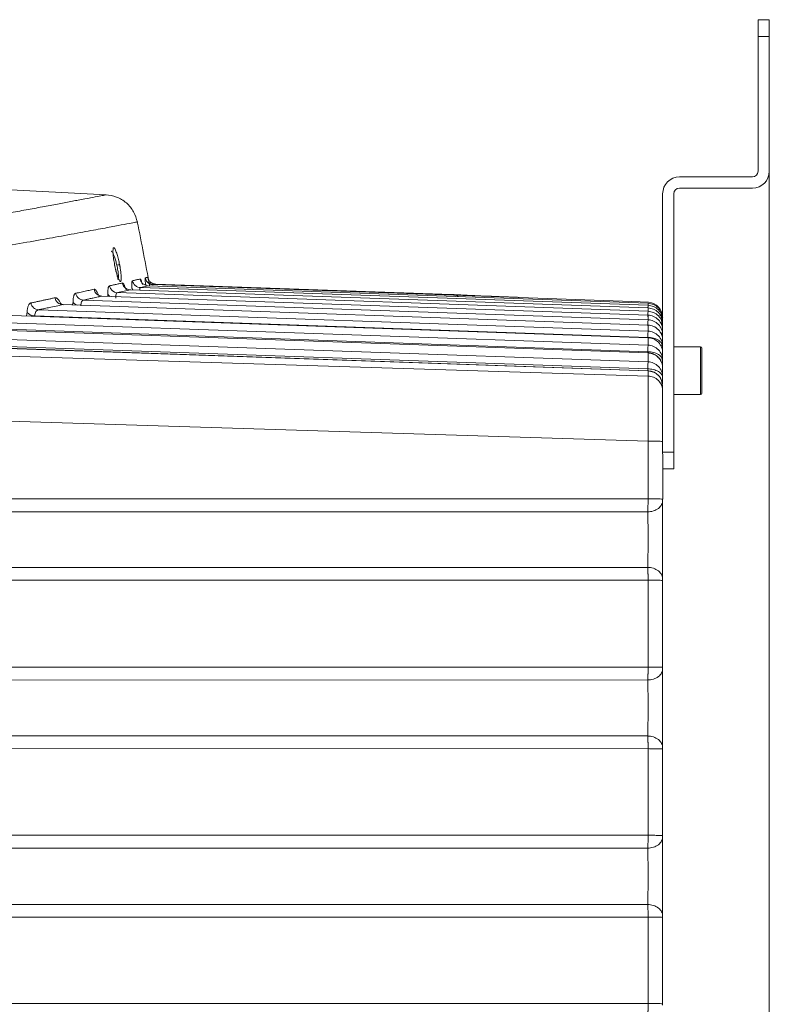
# Model space of a CAD drawing. Header units: millimetres. Extents: x 0 to 594, y 0 to 420.
# Tile 65 of 76: x 304 to 331, y 342 to 377. Entities that reach past the tile are written whole.
import ezdxf

# ---------------------------------------------------------------- set-up
doc = ezdxf.new("R2010")
doc.units = ezdxf.units.MM
doc.styles.add('SLDTEXTSTYLE1', font='TXT', dxfattribs={"width": 0.605})
doc.dimstyles.new('SLDDIMSTYLE1', dxfattribs={"dimtxt": 2.568319, "dimasz": 3.3, "dimexe": 0, "dimexo": 0.0625, "dimgap": 0.64208, "dimtad": 1, "dimdec": 0, "dimlfac": 5, "dimrnd": 1e-09, "dimzin": 12, "dimdsep": 46, "dimtxsty": 'SLDTEXTSTYLE1', "dimsah": 1, "dimcen": 0.09, "dimadec": 0, "dimazin": 3, "dimtfac": 1, "dimtdec": 1, "dimtofl": 0, "dimtmove": 0, "dimatfit": 3, "dimfxl": 1, "dimfrac": 2, "dimtolj": 1, "dimtzin": 12, "dimarcsym": 0})

# ---------------------------------------------------------------- blocks, each defined once
blk = doc.blocks.new('_D_6')
at = {"color": 7, "linetype": 'Continuous', "lineweight": 0}
for p, q in [((330.793, 372.004), (330.793, 209.104)), ((246.705, 327.56), (246.705, 209.104)), ((284.585, 214.636), (283.997, 214.636)), ((283.997, 214.636), (283.997, 210.692)), ((292.914, 214.636), (293.502, 214.636)), ((293.502, 214.636), (293.502, 210.692)), ((283.997, 210.692), (284.585, 210.692)), ((293.502, 210.692), (292.914, 210.692)), ((246.705, 210.104), (330.793, 210.104))]:
    blk.add_line(p, q, dxfattribs=at)
for points in [[(246.705, 210.104), (250.005, 209.604), (250.005, 210.604)], [(330.793, 210.104), (327.493, 210.604), (327.493, 209.604)]]:
    blk.add_solid(points, dxfattribs=at)
at = {"color": 7, "linetype": 'Continuous', "lineweight": 0, "char_height": 2.6458, "attachment_point": 1, "style": 'SLDTEXTSTYLE1'}
for s, insert in [('420', (285.81, 218.635)), ('16,6', (285.32, 214.103))]:
    blk.add_mtext(s, dxfattribs=dict(at, insert=insert))

msp = doc.modelspace()

# ---------------------------------------------------------------- linework, layer by layer
at = {"color": 7, "linetype": 'Continuous', "lineweight": 15}
for p, q in [((330.793, 377.404), (330.393, 377.404)), ((330.393, 376.804), (330.393, 377.404)), ((330.793, 377.404), (330.793, 376.804)), ((330.793, 376.804), (330.393, 376.804)), ((330.393, 376.804), (330.393, 372.004)), ((330.793, 372.004), (330.793, 376.804)), ((307.169, 371.166), (273.993, 372.904)), ((330.193, 371.804), (327.593, 371.804)), ((326.993, 371.204), (326.993, 366.581)), ((327.393, 362.004), (327.393, 371.204)), ((327.593, 371.404), (330.193, 371.404)), ((308.386, 367.864), (308.659, 367.925)), ((326.472, 367.303), (308.659, 367.925)), ((308.84, 367.966), (308.931, 367.986)), ((308.84, 367.966), (325.898, 367.37)), ((319.472, 367.618), (308.931, 367.986)), ((326.472, 366.879), (307.009, 367.559)), ((307.561, 367.681), (326.472, 367.02)), ((326.472, 367.138), (308.021, 367.783)), ((308.386, 367.864), (326.472, 367.232)), ((305.629, 367.255), (305.595, 367.258)), ((326.478, 366.526), (305.606, 367.256)), ((326.472, 366.525), (305.612, 367.255)), ((306.355, 367.416), (326.472, 366.713)), ((325.898, 367.37), (321.879, 367.513)), ((326.493, 367.339), (325.894, 367.369)), ((326.493, 367.339), (325.894, 367.369)), ((326.475, 366.079), (303.804, 366.873)), ((326.472, 366.077), (303.81, 366.871)), ((304.752, 367.071), (326.472, 366.31)), ((326.985, 366.785), (326.985, 366.857)), ((302.729, 366.644), (326.472, 365.811)), ((304.619, 366.854), (326.465, 366.088)), ((326.975, 366.524), (326.993, 366.46)), ((326.976, 366.784), (326.993, 366.691)), ((326.976, 366.572), (326.993, 366.48)), ((326.981, 366.527), (326.984, 366.618)), ((326.982, 366.527), (326.982, 366.563)), ((326.983, 366.745), (326.985, 366.8)), ((326.983, 366.633), (326.985, 366.751)), ((326.983, 366.393), (326.985, 366.537)), ((326.985, 366.573), (326.985, 366.693)), ((326.993, 366.527), (326.993, 366.515)), ((326.472, 365.534), (301.579, 366.407)), ((326.474, 365.536), (301.618, 366.408)), ((302.552, 366.415), (326.465, 365.578)), ((326.975, 366.215), (326.993, 366.152)), ((326.979, 366.202), (326.984, 366.361)), ((326.983, 366.011), (326.985, 366.228)), ((326.993, 366.425), (326.993, 366.374)), ((326.993, 366.243), (326.993, 366.339)), ((326.472, 364.895), (298.885, 365.864)), ((326.478, 364.898), (298.939, 365.865)), ((300.03, 365.893), (326.464, 364.966)), ((300.254, 366.137), (326.472, 365.216)), ((326.472, 366.077), (326.472, 366.076)), ((326.975, 365.81), (326.993, 365.749)), ((326.983, 365.563), (326.985, 365.824)), ((326.993, 366.117), (326.993, 366.021)), ((326.993, 365.841), (326.993, 365.986)), ((297.588, 365.608), (326.472, 364.712)), ((326.993, 365.714), (326.993, 365.574)), ((326.993, 365.344), (326.993, 365.539)), ((328.343, 365.754), (327.393, 365.754)), ((328.393, 365.704), (328.393, 364.241)), ((326.975, 365.308), (326.993, 365.25)), ((326.984, 365.048), (326.985, 365.323)), ((326.993, 365.215), (326.993, 365.185)), ((326.993, 364.749), (326.993, 364.996)), ((326.957, 364.551), (326.993, 364.358)), ((326.993, 364.619), (326.993, 364.449)), ((327.393, 364.054), (328.343, 364.054)), ((328.393, 364.241), (328.393, 364.104)), ((296.756, 363.318), (326.472, 362.394)), ((326.993, 362.345), (326.993, 362.004)), ((326.993, 362.004), (327.393, 362.004)), ((327.393, 362.004), (327.393, 361.404)), ((326.993, 361.404), (327.393, 361.404)), ((326.472, 360.338), (297.303, 360.339)), ((326.466, 359.872), (297.621, 359.873)), ((326.465, 357.894), (297.881, 357.894)), ((326.472, 357.441), (297.804, 357.441)), ((298.303, 354.346), (326.472, 354.346)), ((298.599, 353.885), (326.466, 353.883)), ((326.465, 351.89), (298.829, 351.889)), ((326.472, 351.438), (298.741, 351.437)), ((299.171, 348.352), (326.472, 348.352)), ((299.446, 347.895), (326.466, 347.895)), ((326.466, 345.885), (299.645, 345.885)), ((326.472, 345.436), (299.546, 345.436)), ((299.909, 342.359), (326.472, 342.358))]:
    msp.add_line(p, q, dxfattribs=at)
at = {"color": 8, "linetype": 'Continuous', "lineweight": 15}
for p, q in [((307.224, 367.552), (307.225, 367.629)), ((305.612, 367.254), (305.629, 367.252)), ((305.97, 367.243), (305.984, 367.35)), ((304.328, 366.854), (304.345, 366.988)), ((326.465, 365.536), (326.465, 365.578)), ((326.472, 365.533), (326.472, 365.533)), ((328.343, 364.2), (328.343, 365.754)), ((326.465, 364.898), (326.464, 364.966)), ((326.472, 364.894), (326.472, 364.895)), ((328.343, 364.054), (328.343, 364.2))]:
    msp.add_line(p, q, dxfattribs=at)
at = {"color": 8, "linetype": 'Continuous', "lineweight": 15, "flags": 128}
msp.add_lwpolyline([(308.11, 367.778), (308.1, 367.793), (308.085, 367.825)], dxfattribs=at)
at = {"color": 7, "linetype": 'Continuous', "lineweight": 15}
for centre, radius, start, end in [((327.593, 371.204), 0.6, 90, 180), ((330.193, 372.004), 0.2, 270, 0), ((330.193, 372.004), 0.6, 270, 0), ((327.593, 371.204), 0.2, 90, 180), ((13.993, 311.904), 300, 10.76524, 11.20513), ((307.575, 367.979), 0.299, 190.6839, 267.2443), ((326.453, 366.8), 0.54, 0, 86.1862), ((328.343, 365.704), 0.05, 0, 90), ((328.343, 364.104), 0.05, 270, 0)]:
    msp.add_arc(centre, radius, start, end, dxfattribs=at)
at = {"color": 8, "linetype": 'Continuous', "lineweight": 15}
for points, knots in [([(294.708, 368.981), (294.952, 369.02), (295.439, 369.098), (296.145, 369.212), (296.83, 369.324), (297.494, 369.434), (298.137, 369.542), (298.786, 369.652), (299.373, 369.752), (299.903, 369.843), (300.356, 369.922), (300.795, 369.998), (301.22, 370.073), (301.63, 370.146), (302.027, 370.216), (302.409, 370.284), (302.895, 370.372), (303.466, 370.475), (304.099, 370.591), (304.696, 370.701), (305.246, 370.804), (305.749, 370.898), (306.216, 370.986), (306.623, 371.063), (306.933, 371.122), (307.126, 371.159), (307.147, 371.163), (307.158, 371.165)], [0, 0, 0, 0, 0.030228, 0.060432, 0.090619, 0.120796, 0.150972, 0.181153, 0.215338, 0.239741, 0.264131, 0.288514, 0.312891, 0.337269, 0.36165, 0.386038, 0.410437, 0.458563, 0.506634, 0.556413, 0.609977, 0.663766, 0.721064, 0.790324, 0.859894, 0.931472, 1, 1, 1, 1]), ([(295.662, 368.015), (296.333, 368.122), (297.656, 368.331), (299.415, 368.62), (300.983, 368.884), (302.358, 369.122), (303.556, 369.334), (304.587, 369.52), (305.525, 369.69), (306.359, 369.843), (307.071, 369.974), (307.619, 370.076), (308.001, 370.149), (308.234, 370.193), (308.259, 370.198), (308.272, 370.2)], [0, 0, 0, 0, 0.083376, 0.164235, 0.242584, 0.318433, 0.391788, 0.462659, 0.531052, 0.611269, 0.690858, 0.769827, 0.848186, 0.925945, 1, 1, 1, 1]), ([(307.339, 369.16), (307.342, 369.161), (307.35, 369.164), (307.371, 369.143), (307.407, 369.087), (307.454, 368.976), (307.505, 368.819), (307.532, 368.711), (307.545, 368.66)], [0, 0, 0, 0, 0.059355, 0.192348, 0.339122, 0.59222, 0.809134, 1, 1, 1, 1]), ([(307.464, 368.678), (307.452, 368.747), (307.432, 368.854), (307.416, 368.99), (307.407, 369.091), (307.405, 369.18), (307.411, 369.245), (307.424, 369.281), (307.443, 369.285), (307.468, 369.258), (307.496, 369.21), (307.516, 369.15), (307.525, 369.123)], [0, 0, 0, 0, 0.149631, 0.233341, 0.323, 0.417565, 0.521241, 0.617229, 0.719136, 0.816781, 0.9149, 1, 1, 1, 1]), ([(307.695, 368.124), (307.694, 368.12), (307.693, 368.113), (307.69, 368.104), (307.687, 368.095), (307.679, 368.082), (307.663, 368.079), (307.638, 368.106), (307.61, 368.159), (307.581, 368.232), (307.555, 368.309), (307.533, 368.383), (307.517, 368.445), (307.502, 368.504), (307.489, 368.559), (307.476, 368.618), (307.468, 368.658), (307.464, 368.678)], [0, 0, 0, 0, 0.026676, 0.053319, 0.080004, 0.118153, 0.236319, 0.352411, 0.463915, 0.569323, 0.667631, 0.734462, 0.801374, 0.844609, 0.896538, 0.948164, 1, 1, 1, 1]), ([(307.545, 368.66), (307.558, 368.596), (307.584, 368.474), (307.601, 368.335), (307.604, 368.247), (307.599, 368.194), (307.588, 368.165), (307.576, 368.166), (307.571, 368.166)], [0, 0, 0, 0, 0.245822, 0.4698, 0.611031, 0.752033, 0.896742, 1, 1, 1, 1]), ([(308.375, 368.167), (308.382, 368.163), (308.393, 368.156), (308.419, 368.096), (308.442, 368.018), (308.453, 367.977)], [0, 0, 0, 0, 0.349063, 0.659643, 1, 1, 1, 1]), ([(307.294, 367.55), (307.285, 367.555), (307.251, 367.577), (307.236, 367.607), (307.225, 367.629)], [0, 0, 0, 0, 0.265418, 1, 1, 1, 1]), ([(308.364, 367.771), (308.363, 367.782), (308.36, 367.819), (308.368, 367.85), (308.38, 367.858), (308.386, 367.862)], [0, 0, 0, 0, 0.16435, 0.5769367, 1, 1, 1, 1]), ([(319.472, 367.615), (319.543, 367.61), (319.633, 367.602), (319.702, 367.55), (319.716, 367.539)], [0, 0, 0, 0, 0.797785, 1, 1, 1, 1]), ([(306.127, 367.238), (306.117, 367.241), (306.078, 367.253), (306.023, 367.291), (305.997, 367.33), (305.984, 367.35)], [0, 0, 0, 0, 0.154013, 0.561006, 1, 1, 1, 1]), ([(326.469, 367.138), (326.47, 367.152), (326.471, 367.187), (326.472, 367.22), (326.472, 367.227), (326.472, 367.231)], [0, 0, 0, 0, 0.253949, 0.626974, 1, 1, 1, 1]), ([(326.472, 367.231), (326.539, 367.221), (326.676, 367.202), (326.85, 367.075), (326.958, 366.924), (326.971, 366.819), (326.976, 366.784)], [0, 0, 0, 0, 0.2717104, 0.5647672, 0.8578283, 1, 1, 1, 1]), ([(326.472, 367.019), (326.539, 367.009), (326.676, 366.989), (326.85, 366.863), (326.957, 366.713), (326.971, 366.607), (326.976, 366.572)], [0, 0, 0, 0, 0.271634, 0.564602, 0.857583, 1, 1, 1, 1]), ([(326.903, 366.877), (326.905, 366.875), (326.929, 366.855), (326.962, 366.809), (326.971, 366.761), (326.975, 366.738)], [0, 0, 0, 0, 0.036768, 0.53085, 1, 1, 1, 1]), ([(326.465, 366.09), (326.532, 366.084), (326.635, 366.076), (326.758, 366.033), (326.842, 365.989), (326.909, 365.935), (326.962, 365.875), (326.971, 365.831), (326.975, 365.81)], [0, 0, 0, 0, 0.271536, 0.417404, 0.566275, 0.715147, 0.861017, 1, 1, 1, 1]), ([(326.465, 365.578), (326.532, 365.572), (326.635, 365.565), (326.758, 365.523), (326.842, 365.481), (326.909, 365.429), (326.962, 365.371), (326.971, 365.329), (326.975, 365.308)], [0, 0, 0, 0, 0.271497, 0.417353, 0.566214, 0.715075, 0.860931, 1, 1, 1, 1]), ([(326.472, 365.533), (326.519, 365.532), (326.568, 365.524), (326.666, 365.493), (326.715, 365.47), (326.804, 365.409), (326.844, 365.371), (326.911, 365.286), (326.938, 365.239), (326.957, 365.19)], [0, 0, 0, 0, 0.25, 0.25, 0.5, 0.5, 0.75, 0.75, 1, 1, 1, 1]), ([(326.472, 364.894), (326.539, 364.885), (326.677, 364.865), (326.847, 364.738), (326.944, 364.621), (326.957, 364.551), (326.957, 364.551)], [0, 0, 0, 0, 0.3169947, 0.658564, 0.9997749, 1, 1, 1, 1])]:
    msp.add_open_spline(points, degree=3, knots=knots, dxfattribs=at)
at = {"color": 7, "linetype": 'Continuous', "lineweight": 15}
for points, knots in [([(308.276, 370.192), (308.24, 370.318), (308.165, 370.576), (307.897, 370.891), (307.546, 371.112), (307.279, 371.149), (307.15, 371.167)], [0, 0, 0, 0, 0.242906, 0.50006, 0.757182, 1, 1, 1, 1]), ([(307.525, 369.123), (307.534, 369.097), (307.56, 369.031), (307.602, 368.871), (307.629, 368.742), (307.642, 368.678)], [0, 0, 0, 0, 0.240082, 0.626313, 1, 1, 1, 1]), ([(307.578, 368.175), (307.58, 368.177), (307.586, 368.184), (307.567, 368.245), (307.54, 368.34), (307.513, 368.439), (307.485, 368.557), (307.467, 368.644), (307.458, 368.688)], [0, 0, 0, 0, 0.08857, 0.352573, 0.500228, 0.657661, 0.82445, 1, 1, 1, 1]), ([(307.642, 368.678), (307.64, 368.678), (307.637, 368.677), (307.625, 368.675), (307.617, 368.674), (307.589, 368.669), (307.565, 368.664), (307.545, 368.66)], [0, 0, 0, 0, 0.25, 0.25, 0.5, 0.5, 1, 1, 1, 1]), ([(307.642, 368.678), (307.644, 368.667), (307.648, 368.645), (307.654, 368.612), (307.661, 368.573), (307.668, 368.528), (307.679, 368.459), (307.687, 368.389), (307.694, 368.323), (307.698, 368.273), (307.7, 368.228), (307.7, 368.187), (307.699, 368.151), (307.696, 368.133), (307.695, 368.124)], [0, 0, 0, 0, 0.047891, 0.094961, 0.141353, 0.21521, 0.290153, 0.447567, 0.536373, 0.625217, 0.717078, 0.808716, 0.903847, 1, 1, 1, 1]), ([(307.225, 367.629), (307.225, 367.638), (307.224, 367.656), (307.224, 367.682), (307.224, 367.707), (307.225, 367.73), (307.226, 367.763), (307.23, 367.803), (307.236, 367.845), (307.245, 367.878), (307.255, 367.902), (307.267, 367.918), (307.276, 367.921), (307.281, 367.923)], [0, 0, 0, 0, 0.051619, 0.103003, 0.154246, 0.20544, 0.256681, 0.3838, 0.510516, 0.633897, 0.758345, 0.878657, 1, 1, 1, 1]), ([(307.281, 367.923), (307.305, 367.929), (307.352, 367.939), (307.422, 367.954), (307.489, 367.969), (307.555, 367.984), (307.618, 367.998), (307.68, 368.012), (307.72, 368.021), (307.739, 368.025)], [0, 0, 0, 0, 0.143168, 0.286232, 0.429192, 0.572049, 0.714802, 0.857453, 1, 1, 1, 1]), ([(307.739, 368.025), (307.741, 368.025), (307.745, 368.026), (307.751, 368.024), (307.758, 368.021), (307.764, 368.015), (307.774, 368.005), (307.789, 367.986), (307.806, 367.955), (307.823, 367.92), (307.84, 367.88), (307.858, 367.833), (307.871, 367.795), (307.877, 367.777)], [0, 0, 0, 0, 0.05682, 0.11352, 0.17022, 0.22704, 0.284101, 0.416777, 0.549938, 0.654982, 0.76035, 0.879968, 1, 1, 1, 1]), ([(308.021, 367.782), (307.99, 367.783), (307.957, 367.789), (307.895, 367.813), (307.864, 367.831), (307.812, 367.877), (307.79, 367.904), (307.756, 367.963), (307.745, 367.994), (307.739, 368.025)], [0, 0, 0, 0, 0.25, 0.25, 0.5, 0.5, 0.75, 0.75, 1, 1, 1, 1]), ([(308.085, 367.825), (308.084, 367.834), (308.083, 367.853), (308.081, 367.881), (308.08, 367.906), (308.078, 367.939), (308.078, 367.976), (308.078, 368.017), (308.081, 368.052), (308.085, 368.077), (308.09, 368.093), (308.096, 368.103), (308.101, 368.105), (308.103, 368.106)], [0, 0, 0, 0, 0.056498, 0.112803, 0.169034, 0.225305, 0.33829, 0.451093, 0.580748, 0.710732, 0.806862, 0.903088, 1, 1, 1, 1]), ([(308.103, 368.106), (308.117, 368.109), (308.144, 368.115), (308.182, 368.124), (308.217, 368.132), (308.263, 368.142), (308.317, 368.154), (308.356, 368.163), (308.375, 368.167)], [0, 0, 0, 0, 0.131198, 0.258228, 0.381092, 0.49979, 0.750003, 1, 1, 1, 1]), ([(308.386, 367.862), (308.355, 367.864), (308.322, 367.87), (308.259, 367.894), (308.229, 367.912), (308.176, 367.958), (308.153, 367.985), (308.12, 368.044), (308.109, 368.075), (308.103, 368.106)], [0, 0, 0, 0, 0.25, 0.25, 0.5, 0.5, 0.75, 0.75, 1, 1, 1, 1]), ([(308.659, 367.923), (308.642, 367.923), (308.625, 367.926), (308.592, 367.933), (308.576, 367.938), (308.529, 367.956), (308.5, 367.974), (308.449, 368.017), (308.427, 368.044), (308.402, 368.087), (308.395, 368.103), (308.383, 368.134), (308.379, 368.151), (308.376, 368.167)], [0, 0, 0, 0, 0.125, 0.125, 0.25, 0.25, 0.5, 0.5, 0.75, 0.75, 0.875, 0.875, 1, 1, 1, 1]), ([(308.576, 367.937), (308.575, 367.947), (308.572, 367.967), (308.569, 367.994), (308.565, 368.021), (308.561, 368.054), (308.557, 368.091), (308.554, 368.13), (308.552, 368.163), (308.551, 368.185), (308.552, 368.198), (308.554, 368.206), (308.556, 368.207), (308.557, 368.208)], [0, 0, 0, 0, 0.05965, 0.119055, 0.178347, 0.237659, 0.354575, 0.471411, 0.602716, 0.734204, 0.822726, 0.911173, 1, 1, 1, 1]), ([(308.557, 368.208), (308.563, 368.209), (308.576, 368.212), (308.593, 368.216), (308.607, 368.219), (308.62, 368.222), (308.631, 368.224), (308.64, 368.227), (308.645, 368.228), (308.647, 368.228)], [0, 0, 0, 0, 0.147666, 0.293728, 0.438188, 0.581044, 0.722298, 0.86195, 1, 1, 1, 1]), ([(308.84, 367.965), (308.836, 367.965), (308.826, 367.965), (308.811, 367.967), (308.793, 367.969), (308.773, 367.974), (308.751, 367.981), (308.727, 367.99), (308.703, 368.003), (308.677, 368.019), (308.652, 368.039), (308.627, 368.064), (308.604, 368.093), (308.584, 368.127), (308.566, 368.165), (308.56, 368.193), (308.557, 368.208)], [0, 0, 0, 0, 0.033176, 0.072246, 0.117185, 0.168034, 0.224802, 0.28742, 0.355904, 0.430298, 0.510571, 0.596727, 0.688757, 0.786637, 0.890493, 1, 1, 1, 1]), ([(308.647, 368.228), (308.647, 368.228), (308.647, 368.228), (308.649, 368.225), (308.65, 368.221), (308.651, 368.216), (308.654, 368.205), (308.659, 368.185), (308.667, 368.152), (308.675, 368.113), (308.683, 368.071), (308.693, 368.023), (308.701, 367.985), (308.705, 367.967)], [0, 0, 0, 0, 0.053953, 0.107745, 0.161477, 0.215252, 0.269171, 0.406352, 0.544104, 0.654821, 0.765982, 0.882759, 1, 1, 1, 1]), ([(308.931, 367.984), (308.9, 367.985), (308.867, 367.992), (308.803, 368.016), (308.773, 368.034), (308.72, 368.079), (308.697, 368.107), (308.664, 368.166), (308.653, 368.197), (308.647, 368.228)], [0, 0, 0, 0, 0.25, 0.25, 0.5, 0.5, 0.75, 0.75, 1, 1, 1, 1]), ([(308.936, 367.982), (308.913, 367.984), (308.869, 367.987), (308.811, 368.008), (308.766, 368.03), (308.737, 368.044), (308.721, 368.049), (308.718, 368.044), (308.717, 368.042)], [0, 0, 0, 0, 0.182797, 0.352448, 0.520494, 0.703082, 0.919194, 1, 1, 1, 1]), ([(305.984, 367.35), (305.984, 367.36), (305.985, 367.379), (305.986, 367.407), (305.988, 367.433), (305.99, 367.458), (305.994, 367.493), (306.002, 367.535), (306.013, 367.577), (306.027, 367.611), (306.043, 367.636), (306.06, 367.652), (306.072, 367.657), (306.079, 367.659)], [0, 0, 0, 0, 0.053119, 0.106007, 0.158771, 0.21152, 0.264363, 0.392715, 0.521002, 0.642182, 0.764523, 0.881713, 1, 1, 1, 1]), ([(306.079, 367.659), (306.112, 367.666), (306.179, 367.681), (306.276, 367.702), (306.371, 367.723), (306.464, 367.743), (306.555, 367.763), (306.644, 367.783), (306.702, 367.796), (306.731, 367.802)], [0, 0, 0, 0, 0.1435781, 0.2869154, 0.4300123, 0.5728689, 0.7154856, 0.8578625, 1, 1, 1, 1]), ([(306.355, 367.415), (306.32, 367.417), (306.286, 367.425), (306.225, 367.451), (306.198, 367.469), (306.154, 367.508), (306.133, 367.533), (306.099, 367.59), (306.086, 367.624), (306.079, 367.659)], [0, 0, 0, 0, 0.25, 0.25, 0.5, 0.5, 0.75, 0.75, 1, 1, 1, 1]), ([(306.355, 367.415), (306.386, 367.422), (306.455, 367.437), (306.568, 367.462), (306.715, 367.494), (306.865, 367.527), (306.967, 367.549), (307.009, 367.558)], [0, 0, 0, 0, 0.131998, 0.298669, 0.500012, 0.794629, 1, 1, 1, 1]), ([(306.731, 367.802), (306.734, 367.802), (306.739, 367.803), (306.748, 367.802), (306.757, 367.799), (306.767, 367.794), (306.781, 367.785), (306.8, 367.766), (306.824, 367.735), (306.847, 367.697), (306.87, 367.654), (306.892, 367.608), (306.906, 367.574), (306.913, 367.557)], [0, 0, 0, 0, 0.0567732, 0.1134515, 0.1701552, 0.2270043, 0.2841178, 0.4173417, 0.5511187, 0.6687408, 0.7870097, 0.8933283, 1, 1, 1, 1]), ([(307.009, 367.558), (306.979, 367.56), (306.947, 367.566), (306.885, 367.59), (306.855, 367.608), (306.803, 367.654), (306.781, 367.681), (306.748, 367.74), (306.737, 367.771), (306.731, 367.802)], [0, 0, 0, 0, 0.25, 0.25, 0.5, 0.5, 0.75, 0.75, 1, 1, 1, 1]), ([(306.917, 367.579), (306.911, 367.581), (306.9, 367.586), (306.901, 367.58), (306.902, 367.578)], [0, 0, 0, 0, 0.659542, 1, 1, 1, 1]), ([(307.508, 367.484), (307.504, 367.543), (307.507, 367.592), (307.526, 367.659), (307.541, 367.677), (307.561, 367.68)], [0, 0, 0, 0, 0.5, 0.5, 1, 1, 1, 1]), ([(308.038, 367.779), (308.016, 367.781), (307.974, 367.783), (307.923, 367.8), (307.89, 367.815), (307.871, 367.825), (307.871, 367.818), (307.871, 367.815)], [0, 0, 0, 0, 0.219936, 0.425732, 0.625117, 0.8288384, 1, 1, 1, 1]), ([(319.472, 367.617), (319.472, 367.617), (319.473, 367.617), (319.472, 367.618), (319.472, 367.618), (319.472, 367.618), (319.472, 367.618)], [0, 0, 0, 0, 0.21059, 0.499996, 0.793527, 1, 1, 1, 1]), ([(321.879, 367.513), (321.858, 367.514), (321.815, 367.515), (321.751, 367.518), (321.688, 367.52), (321.624, 367.522), (321.561, 367.525), (321.445, 367.529), (321.277, 367.535), (321.055, 367.544), (320.833, 367.553), (320.535, 367.565), (320.191, 367.58), (319.911, 367.593), (319.736, 367.601), (319.633, 367.606), (319.556, 367.611), (319.511, 367.614), (319.487, 367.615), (319.475, 367.616), (319.473, 367.617), (319.472, 367.617)], [0, 0, 0, 0, 0.016606, 0.033195, 0.049779, 0.066366, 0.082969, 0.099598, 0.158566, 0.217538, 0.282931, 0.348361, 0.486332, 0.626322, 0.694589, 0.762916, 0.826206, 0.889594, 0.926409, 0.963173, 1, 1, 1, 1]), ([(304.345, 366.988), (304.346, 366.998), (304.347, 367.018), (304.35, 367.047), (304.354, 367.075), (304.358, 367.101), (304.365, 367.138), (304.376, 367.182), (304.393, 367.227), (304.412, 367.262), (304.434, 367.288), (304.456, 367.306), (304.473, 367.311), (304.481, 367.314)], [0, 0, 0, 0, 0.053145, 0.106104, 0.158993, 0.21193, 0.265031, 0.394215, 0.523894, 0.644816, 0.76671, 0.882825, 1, 1, 1, 1]), ([(304.481, 367.314), (304.524, 367.323), (304.61, 367.341), (304.737, 367.368), (304.862, 367.395), (304.984, 367.422), (305.105, 367.447), (305.223, 367.473), (305.3, 367.49), (305.338, 367.498)], [0, 0, 0, 0, 0.143762, 0.287222, 0.43038, 0.573237, 0.715792, 0.858047, 1, 1, 1, 1]), ([(304.752, 367.07), (304.718, 367.072), (304.684, 367.08), (304.625, 367.107), (304.599, 367.124), (304.555, 367.163), (304.535, 367.188), (304.501, 367.245), (304.488, 367.278), (304.481, 367.314)], [0, 0, 0, 0, 0.25, 0.25, 0.5, 0.5, 0.75, 0.75, 1, 1, 1, 1]), ([(304.752, 367.07), (304.791, 367.078), (304.88, 367.097), (305.028, 367.129), (305.22, 367.17), (305.419, 367.213), (305.555, 367.242), (305.612, 367.254)], [0, 0, 0, 0, 0.129276, 0.295946, 0.50001, 0.791035, 1, 1, 1, 1]), ([(305.338, 367.498), (305.342, 367.499), (305.348, 367.5), (305.359, 367.499), (305.369, 367.498), (305.38, 367.494), (305.398, 367.487), (305.425, 367.469), (305.457, 367.435), (305.488, 367.395), (305.516, 367.353), (305.542, 367.307), (305.559, 367.273), (305.568, 367.256)], [0, 0, 0, 0, 0.0501833, 0.1003486, 0.1505792, 0.200958, 0.2515671, 0.4014549, 0.5523662, 0.6697969, 0.787802, 0.893779, 1, 1, 1, 1]), ([(305.612, 367.254), (305.577, 367.256), (305.544, 367.265), (305.484, 367.291), (305.457, 367.308), (305.413, 367.347), (305.392, 367.372), (305.358, 367.43), (305.345, 367.463), (305.338, 367.498)], [0, 0, 0, 0, 0.25, 0.25, 0.5, 0.5, 0.75, 0.75, 1, 1, 1, 1]), ([(306.263, 367.21), (306.264, 367.272), (306.273, 367.322), (306.305, 367.392), (306.327, 367.412), (306.355, 367.415)], [0, 0, 0, 0, 0.5, 0.5, 1, 1, 1, 1]), ([(326.472, 367.301), (326.539, 367.292), (326.677, 367.272), (326.85, 367.145), (326.958, 366.995), (326.971, 366.889), (326.976, 366.855)], [0, 0, 0, 0, 0.272166, 0.565417, 0.858345, 1, 1, 1, 1]), ([(304.619, 366.854), (304.588, 366.856), (304.559, 366.86), (304.52, 366.87), (304.508, 366.873), (304.484, 366.882), (304.472, 366.887), (304.436, 366.903), (304.413, 366.917), (304.373, 366.949), (304.356, 366.968), (304.345, 366.988)], [0, 0, 0, 0, 0.25, 0.25, 0.375, 0.375, 0.5, 0.5, 0.75, 0.75, 1, 1, 1, 1]), ([(304.619, 366.854), (304.624, 366.919), (304.639, 366.971), (304.685, 367.045), (304.716, 367.065), (304.752, 367.07)], [0, 0, 0, 0, 0.5, 0.5, 1, 1, 1, 1]), ([(326.466, 366.821), (326.468, 366.88), (326.469, 366.928), (326.472, 366.996), (326.472, 367.015), (326.472, 367.019)], [0, 0, 0, 0, 0.5, 0.5, 1, 1, 1, 1]), ([(326.472, 367.137), (326.539, 367.127), (326.677, 367.108), (326.85, 366.981), (326.958, 366.83), (326.972, 366.725), (326.976, 366.69)], [0, 0, 0, 0, 0.272096, 0.565278, 0.858146, 1, 1, 1, 1]), ([(326.472, 366.878), (326.535, 366.876), (326.602, 366.862), (326.73, 366.807), (326.792, 366.766), (326.893, 366.661), (326.932, 366.598), (326.982, 366.468), (326.993, 366.401), (326.993, 366.339)], [0, 0, 0, 0, 0.25, 0.25, 0.5, 0.5, 0.75, 0.75, 1, 1, 1, 1]), ([(326.984, 366.86), (326.985, 366.858), (326.986, 366.853), (326.987, 366.847), (326.988, 366.842), (326.989, 366.84), (326.989, 366.839), (326.989, 366.838), (326.989, 366.838), (326.989, 366.838), (326.989, 366.838), (326.989, 366.838), (326.989, 366.838), (326.989, 366.838), (326.989, 366.838), (326.989, 366.838), (326.99, 366.832), (326.993, 366.816), (326.993, 366.8), (326.994, 366.79)], [0, 0, 0, 0, 0.084123, 0.200205, 0.259149, 0.288846, 0.303751, 0.311218, 0.314955, 0.316824, 0.317759, 0.318226, 0.31846, 0.318577, 0.318635, 0.318665, 0.318694, 0.568016, 1, 1, 1, 1]), ([(326.466, 366.504), (326.468, 366.565), (326.469, 366.615), (326.472, 366.686), (326.472, 366.707), (326.472, 366.712)], [0, 0, 0, 0, 0.5, 0.5, 1, 1, 1, 1]), ([(326.472, 366.711), (326.535, 366.709), (326.601, 366.696), (326.73, 366.641), (326.791, 366.599), (326.892, 366.495), (326.932, 366.432), (326.982, 366.302), (326.993, 366.235), (326.993, 366.173)], [0, 0, 0, 0, 0.25, 0.25, 0.5, 0.5, 0.75, 0.75, 1, 1, 1, 1]), ([(326.472, 366.524), (326.535, 366.522), (326.602, 366.509), (326.73, 366.454), (326.792, 366.412), (326.893, 366.308), (326.932, 366.245), (326.982, 366.115), (326.993, 366.048), (326.993, 365.986)], [0, 0, 0, 0, 0.25, 0.25, 0.5, 0.5, 0.75, 0.75, 1, 1, 1, 1]), ([(326.465, 366.088), (326.467, 366.152), (326.469, 366.204), (326.471, 366.28), (326.472, 366.303), (326.472, 366.309)], [0, 0, 0, 0, 0.5, 0.5, 1, 1, 1, 1]), ([(326.472, 366.309), (326.535, 366.307), (326.601, 366.294), (326.73, 366.239), (326.791, 366.197), (326.892, 366.093), (326.932, 366.03), (326.982, 365.9), (326.993, 365.833), (326.993, 365.771)], [0, 0, 0, 0, 0.25, 0.25, 0.5, 0.5, 0.75, 0.75, 1, 1, 1, 1]), ([(326.981, 366.194), (326.981, 366.221), (326.982, 366.255), (326.982, 366.31), (326.983, 366.323)], [0, 0, 0, 0, 0.765294, 1, 1, 1, 1]), ([(326.465, 365.578), (326.467, 365.643), (326.469, 365.699), (326.471, 365.779), (326.472, 365.804), (326.472, 365.811)], [0, 0, 0, 0, 0.5, 0.5, 1, 1, 1, 1]), ([(326.472, 366.077), (326.535, 366.074), (326.602, 366.061), (326.73, 366.006), (326.792, 365.964), (326.893, 365.86), (326.932, 365.798), (326.982, 365.668), (326.993, 365.601), (326.993, 365.539)], [0, 0, 0, 0, 0.25, 0.25, 0.5, 0.5, 0.75, 0.75, 1, 1, 1, 1]), ([(326.472, 365.811), (326.535, 365.809), (326.601, 365.795), (326.73, 365.741), (326.791, 365.699), (326.892, 365.595), (326.932, 365.533), (326.982, 365.403), (326.993, 365.336), (326.993, 365.274)], [0, 0, 0, 0, 0.25, 0.25, 0.5, 0.5, 0.75, 0.75, 1, 1, 1, 1]), ([(326.957, 365.192), (326.933, 365.241), (326.884, 365.339), (326.762, 365.449), (326.619, 365.52), (326.517, 365.531), (326.467, 365.536)], [0, 0, 0, 0, 0.255246, 0.51438, 0.765853, 1, 1, 1, 1]), ([(326.464, 364.966), (326.467, 365.035), (326.468, 365.094), (326.471, 365.179), (326.472, 365.207), (326.472, 365.216)], [0, 0, 0, 0, 0.5, 0.5, 1, 1, 1, 1]), ([(326.472, 365.216), (326.535, 365.213), (326.601, 365.2), (326.73, 365.145), (326.791, 365.104), (326.892, 365), (326.932, 364.938), (326.982, 364.808), (326.993, 364.741), (326.993, 364.679)], [0, 0, 0, 0, 0.25, 0.25, 0.5, 0.5, 0.75, 0.75, 1, 1, 1, 1]), ([(326.464, 364.966), (326.527, 364.965), (326.595, 364.958), (326.725, 364.927), (326.788, 364.903), (326.89, 364.842), (326.931, 364.805), (326.982, 364.73), (326.993, 364.69), (326.993, 364.654)], [0, 0, 0, 0, 0.25, 0.25, 0.5, 0.5, 0.75, 0.75, 1, 1, 1, 1]), ([(326.957, 364.554), (326.933, 364.603), (326.884, 364.701), (326.762, 364.81), (326.619, 364.882), (326.517, 364.893), (326.467, 364.898)], [0, 0, 0, 0, 0.2552467, 0.5143823, 0.7658554, 1, 1, 1, 1]), ([(326.472, 362.394), (326.472, 362.417), (326.473, 362.462), (326.473, 362.531), (326.474, 362.598), (326.474, 362.666), (326.474, 362.732), (326.475, 362.799), (326.475, 362.864), (326.475, 362.93), (326.476, 362.994), (326.476, 363.058), (326.476, 363.121), (326.477, 363.183), (326.477, 363.244), (326.477, 363.304), (326.477, 363.364), (326.477, 363.422), (326.478, 363.479), (326.478, 363.536), (326.478, 363.591), (326.478, 363.645), (326.478, 363.699), (326.478, 363.751), (326.478, 363.801), (326.478, 363.851), (326.478, 363.899), (326.478, 363.962), (326.478, 364.038), (326.478, 364.125), (326.478, 364.207), (326.478, 364.285), (326.477, 364.357), (326.477, 364.424), (326.477, 364.485), (326.476, 364.541), (326.475, 364.589), (326.475, 364.631), (326.474, 364.666), (326.473, 364.694), (326.473, 364.706), (326.472, 364.712)], [0, 0, 0, 0, 0.020045, 0.040025, 0.05994, 0.079788, 0.099572, 0.11929, 0.138943, 0.15853, 0.178052, 0.197509, 0.2169, 0.236226, 0.255487, 0.274682, 0.293812, 0.312877, 0.331876, 0.350811, 0.36968, 0.388484, 0.407223, 0.425896, 0.444505, 0.463048, 0.481526, 0.499939, 0.536817, 0.573958, 0.611365, 0.649036, 0.686971, 0.725171, 0.763637, 0.802367, 0.841363, 0.880624, 0.92015, 0.959942, 1, 1, 1, 1]), ([(326.472, 364.712), (326.535, 364.709), (326.601, 364.696), (326.73, 364.641), (326.791, 364.6), (326.892, 364.496), (326.932, 364.434), (326.982, 364.305), (326.993, 364.238), (326.993, 364.176)], [0, 0, 0, 0, 0.25, 0.25, 0.5, 0.5, 0.75, 0.75, 1, 1, 1, 1]), ([(326.984, 364.426), (326.984, 364.431), (326.984, 364.509), (326.985, 364.619), (326.985, 364.724)], [0, 0, 0, 0, 0.052959, 1, 1, 1, 1]), ([(326.982, 364.16), (326.982, 364.177), (326.983, 364.229), (326.983, 364.319), (326.984, 364.38)], [0, 0, 0, 0, 0.323568, 1, 1, 1, 1]), ([(326.993, 362.38), (326.993, 362.398), (326.993, 362.435), (326.993, 362.49), (326.993, 362.548), (326.993, 362.62), (326.993, 362.728), (326.993, 362.866), (326.993, 363.022), (326.993, 363.173), (326.993, 363.367), (326.993, 363.545), (326.993, 363.703), (326.993, 363.81), (326.993, 363.905), (326.993, 363.987), (326.993, 364.055), (326.993, 364.1), (326.993, 364.13), (326.993, 364.149), (326.993, 364.165), (326.993, 364.172), (326.993, 364.176)], [0, 0, 0, 0, 0.020801, 0.041606, 0.062415, 0.087084, 0.124226, 0.186128, 0.248504, 0.311211, 0.374094, 0.499956, 0.562953, 0.625898, 0.688757, 0.751457, 0.813836, 0.875747, 0.903454, 0.937571, 0.968789, 1, 1, 1, 1]), ([(326.472, 360.338), (326.472, 360.681), (326.472, 361.366), (326.472, 362.052), (326.472, 362.394)], [0, 0, 0, 0, 0.500242, 1, 1, 1, 1]), ([(326.472, 362.394), (326.535, 362.394), (326.601, 362.394), (326.73, 362.392), (326.791, 362.391), (326.892, 362.388), (326.932, 362.386), (326.982, 362.383), (326.993, 362.381), (326.993, 362.38)], [0, 0, 0, 0, 0.25, 0.25, 0.5, 0.5, 0.75, 0.75, 1, 1, 1, 1]), ([(326.994, 360.325), (326.994, 360.667), (326.994, 361.352), (326.993, 362.037), (326.993, 362.38)], [0, 0, 0, 0, 0.499647, 1, 1, 1, 1]), ([(326.466, 359.872), (326.466, 359.88), (326.467, 359.895), (326.467, 359.92), (326.468, 359.946), (326.469, 359.973), (326.469, 360.002), (326.47, 360.031), (326.47, 360.062), (326.471, 360.12), (326.472, 360.207), (326.472, 360.29), (326.472, 360.333), (326.472, 360.338)], [0, 0, 0, 0, 0.064828, 0.12982, 0.194975, 0.260294, 0.325775, 0.391421, 0.457229, 0.523201, 0.753785, 0.971132, 1, 1, 1, 1]), ([(326.466, 359.873), (326.529, 359.874), (326.596, 359.884), (326.726, 359.924), (326.788, 359.955), (326.891, 360.034), (326.931, 360.082), (326.982, 360.18), (326.993, 360.231), (326.993, 360.278)], [0, 0, 0, 0, 0.25, 0.25, 0.5, 0.5, 0.75, 0.75, 1, 1, 1, 1]), ([(326.472, 360.338), (326.541, 360.338), (326.61, 360.338), (326.736, 360.337), (326.794, 360.336), (326.89, 360.333), (326.929, 360.332), (326.981, 360.328), (326.994, 360.326), (326.994, 360.325)], [0, 0, 0, 0, 0.25, 0.25, 0.5, 0.5, 0.75, 0.75, 1, 1, 1, 1]), ([(326.993, 357.474), (326.993, 357.481), (326.993, 357.502), (326.993, 357.546), (326.993, 357.606), (326.993, 357.679), (326.993, 357.78), (326.993, 357.918), (326.993, 358.092), (326.993, 358.277), (326.993, 358.532), (326.993, 358.864), (326.993, 359.198), (326.993, 359.456), (326.993, 359.643), (326.993, 359.821), (326.993, 359.962), (326.993, 360.066), (326.993, 360.15), (326.993, 360.219), (326.993, 360.264), (326.993, 360.278)], [0, 0, 0, 0, 0.010725, 0.031883, 0.063476, 0.09247, 0.125815, 0.188077, 0.250815, 0.31373, 0.376495, 0.501333, 0.626004, 0.688574, 0.751221, 0.813603, 0.875405, 0.908388, 0.937181, 0.979931, 1, 1, 1, 1]), ([(326.465, 357.894), (326.465, 357.905), (326.466, 357.927), (326.466, 357.962), (326.467, 357.999), (326.467, 358.036), (326.468, 358.075), (326.468, 358.115), (326.469, 358.155), (326.469, 358.197), (326.469, 358.239), (326.47, 358.282), (326.47, 358.326), (326.47, 358.371), (326.471, 358.416), (326.471, 358.461), (326.471, 358.507), (326.471, 358.553), (326.472, 358.599), (326.472, 358.645), (326.472, 358.692), (326.472, 358.738), (326.472, 358.785), (326.472, 358.831), (326.472, 358.908), (326.472, 359.017), (326.472, 359.156), (326.471, 359.292), (326.471, 359.408), (326.47, 359.504), (326.469, 359.583), (326.469, 359.66), (326.468, 359.735), (326.467, 359.806), (326.466, 359.85), (326.466, 359.872)], [0, 0, 0, 0, 0.023207, 0.046292, 0.069246, 0.092066, 0.114755, 0.137317, 0.159754, 0.182067, 0.204259, 0.22633, 0.248283, 0.270117, 0.291834, 0.313432, 0.334911, 0.356271, 0.377511, 0.398632, 0.419632, 0.440512, 0.461274, 0.481916, 0.50244, 0.564237, 0.626359, 0.6888, 0.751547, 0.790864, 0.831004, 0.871975, 0.913792, 0.956474, 1, 1, 1, 1]), ([(326.472, 357.441), (326.472, 357.452), (326.472, 357.476), (326.472, 357.511), (326.472, 357.546), (326.472, 357.581), (326.471, 357.616), (326.471, 357.651), (326.47, 357.685), (326.47, 357.718), (326.469, 357.751), (326.469, 357.782), (326.468, 357.812), (326.467, 357.841), (326.466, 357.869), (326.465, 357.886), (326.465, 357.894)], [0, 0, 0, 0, 0.067064, 0.134799, 0.203206, 0.272284, 0.342034, 0.412455, 0.483548, 0.555313, 0.627749, 0.700856, 0.774635, 0.849085, 0.924207, 1, 1, 1, 1]), ([(326.465, 357.894), (326.528, 357.893), (326.596, 357.883), (326.726, 357.841), (326.788, 357.809), (326.891, 357.727), (326.931, 357.678), (326.982, 357.575), (326.993, 357.523), (326.993, 357.474)], [0, 0, 0, 0, 0.25, 0.25, 0.5, 0.5, 0.75, 0.75, 1, 1, 1, 1]), ([(326.472, 354.346), (326.472, 354.862), (326.472, 355.894), (326.472, 356.925), (326.472, 357.441)], [0, 0, 0, 0, 0.500393, 1, 1, 1, 1]), ([(326.472, 357.441), (326.535, 357.441), (326.602, 357.44), (326.73, 357.439), (326.792, 357.438), (326.893, 357.436), (326.932, 357.434), (326.982, 357.431), (326.993, 357.43), (326.993, 357.428)], [0, 0, 0, 0, 0.25, 0.25, 0.5, 0.5, 0.75, 0.75, 1, 1, 1, 1]), ([(326.466, 353.884), (326.466, 353.892), (326.467, 353.908), (326.467, 353.934), (326.468, 353.96), (326.469, 353.988), (326.469, 354.016), (326.47, 354.045), (326.47, 354.075), (326.471, 354.105), (326.471, 354.135), (326.471, 354.166), (326.472, 354.196), (326.472, 354.226), (326.472, 354.257), (326.472, 354.287), (326.472, 354.316), (326.472, 354.336), (326.472, 354.346)], [0, 0, 0, 0, 0.0687793, 0.1367213, 0.2038262, 0.2700938, 0.3355242, 0.4001174, 0.4638733, 0.526792, 0.5888735, 0.6501177, 0.7105246, 0.7700942, 0.8288266, 0.8867217, 0.9437795, 1, 1, 1, 1]), ([(326.466, 353.885), (326.529, 353.886), (326.596, 353.895), (326.726, 353.936), (326.788, 353.967), (326.891, 354.045), (326.931, 354.092), (326.982, 354.191), (326.993, 354.241), (326.993, 354.288)], [0, 0, 0, 0, 0.25, 0.25, 0.5, 0.5, 0.75, 0.75, 1, 1, 1, 1]), ([(326.472, 354.346), (326.535, 354.346), (326.601, 354.345), (326.73, 354.344), (326.791, 354.343), (326.892, 354.341), (326.932, 354.34), (326.982, 354.337), (326.993, 354.336), (326.993, 354.334)], [0, 0, 0, 0, 0.25, 0.25, 0.5, 0.5, 0.75, 0.75, 1, 1, 1, 1]), ([(326.993, 351.472), (326.993, 351.48), (326.993, 351.502), (326.993, 351.547), (326.993, 351.607), (326.993, 351.68), (326.993, 351.783), (326.993, 351.921), (326.993, 352.097), (326.993, 352.282), (326.993, 352.475), (326.993, 352.672), (326.993, 352.937), (326.993, 353.205), (326.993, 353.463), (326.993, 353.65), (326.993, 353.829), (326.993, 353.97), (326.993, 354.074), (326.993, 354.159), (326.993, 354.229), (326.993, 354.274), (326.993, 354.288)], [0, 0, 0, 0, 0.0108751, 0.0320144, 0.0634215, 0.0923996, 0.1257272, 0.1879592, 0.2506589, 0.3135343, 0.3762655, 0.4388051, 0.5012389, 0.6258946, 0.6884596, 0.7511043, 0.813496, 0.875329, 0.9082892, 0.9371483, 0.9798162, 1, 1, 1, 1]), ([(326.465, 351.89), (326.466, 351.901), (326.466, 351.924), (326.466, 351.959), (326.467, 351.996), (326.467, 352.034), (326.468, 352.074), (326.468, 352.114), (326.469, 352.155), (326.469, 352.197), (326.47, 352.24), (326.47, 352.284), (326.47, 352.328), (326.47, 352.373), (326.471, 352.418), (326.471, 352.464), (326.471, 352.51), (326.471, 352.556), (326.472, 352.602), (326.472, 352.649), (326.472, 352.696), (326.472, 352.742), (326.472, 352.789), (326.472, 352.835), (326.472, 352.896), (326.472, 352.971), (326.472, 353.061), (326.472, 353.151), (326.472, 353.24), (326.471, 353.329), (326.471, 353.417), (326.47, 353.502), (326.469, 353.586), (326.469, 353.666), (326.468, 353.743), (326.467, 353.816), (326.466, 353.861), (326.466, 353.883)], [0, 0, 0, 0, 0.023188, 0.046253, 0.069189, 0.09199, 0.11466, 0.137203, 0.15962, 0.181913, 0.204084, 0.226135, 0.248066, 0.269879, 0.291574, 0.313149, 0.334606, 0.355943, 0.37716, 0.398257, 0.419233, 0.440089, 0.460826, 0.481443, 0.501941, 0.541354, 0.581143, 0.621313, 0.66186, 0.702781, 0.744073, 0.785738, 0.827785, 0.870222, 0.913065, 0.956332, 1, 1, 1, 1]), ([(326.472, 351.438), (326.472, 351.449), (326.472, 351.474), (326.472, 351.51), (326.472, 351.546), (326.472, 351.583), (326.471, 351.62), (326.471, 351.657), (326.47, 351.693), (326.47, 351.729), (326.469, 351.764), (326.468, 351.797), (326.467, 351.83), (326.466, 351.861), (326.466, 351.88), (326.465, 351.89)], [0, 0, 0, 0, 0.068974, 0.139273, 0.210897, 0.283846, 0.358119, 0.433718, 0.510641, 0.588889, 0.668462, 0.749359, 0.831581, 0.915128, 1, 1, 1, 1]), ([(326.465, 351.889), (326.528, 351.888), (326.596, 351.878), (326.726, 351.836), (326.788, 351.804), (326.891, 351.723), (326.931, 351.675), (326.982, 351.573), (326.993, 351.521), (326.993, 351.472)], [0, 0, 0, 0, 0.25, 0.25, 0.5, 0.5, 0.75, 0.75, 1, 1, 1, 1]), ([(326.472, 348.352), (326.472, 348.867), (326.472, 349.895), (326.472, 350.924), (326.472, 351.438)], [0, 0, 0, 0, 0.500313, 1, 1, 1, 1]), ([(326.472, 351.438), (326.535, 351.438), (326.602, 351.437), (326.73, 351.436), (326.792, 351.435), (326.893, 351.433), (326.932, 351.432), (326.982, 351.43), (326.993, 351.428), (326.993, 351.427)], [0, 0, 0, 0, 0.25, 0.25, 0.5, 0.5, 0.75, 0.75, 1, 1, 1, 1]), ([(326.466, 347.895), (326.466, 347.903), (326.467, 347.92), (326.468, 347.946), (326.468, 347.973), (326.469, 348.002), (326.469, 348.031), (326.47, 348.062), (326.471, 348.093), (326.471, 348.124), (326.471, 348.156), (326.472, 348.189), (326.472, 348.221), (326.472, 348.254), (326.472, 348.287), (326.472, 348.32), (326.472, 348.342), (326.472, 348.352)], [0, 0, 0, 0, 0.070203, 0.139902, 0.209095, 0.277782, 0.345965, 0.413642, 0.480814, 0.54748, 0.613642, 0.679298, 0.744449, 0.809095, 0.873235, 0.93687, 1, 1, 1, 1]), ([(326.466, 347.895), (326.529, 347.896), (326.596, 347.906), (326.726, 347.946), (326.788, 347.977), (326.891, 348.055), (326.931, 348.102), (326.982, 348.2), (326.993, 348.251), (326.993, 348.298)], [0, 0, 0, 0, 0.25, 0.25, 0.5, 0.5, 0.75, 0.75, 1, 1, 1, 1]), ([(326.472, 348.352), (326.535, 348.352), (326.601, 348.352), (326.73, 348.351), (326.791, 348.35), (326.892, 348.349), (326.932, 348.348), (326.982, 348.345), (326.993, 348.344), (326.993, 348.343)], [0, 0, 0, 0, 0.25, 0.25, 0.5, 0.5, 0.75, 0.75, 1, 1, 1, 1]), ([(326.993, 345.473), (326.993, 345.481), (326.993, 345.506), (326.993, 345.556), (326.993, 345.633), (326.993, 345.721), (326.993, 345.812), (326.993, 345.896), (326.993, 345.986), (326.993, 346.114), (326.993, 346.287), (326.993, 346.451), (326.993, 346.565), (326.993, 346.642), (326.993, 346.777), (326.993, 346.968), (326.993, 347.191), (326.993, 347.409), (326.993, 347.6), (326.993, 347.752), (326.993, 347.865), (326.993, 347.96), (326.993, 348.051), (326.993, 348.138), (326.993, 348.221), (326.993, 348.272), (326.993, 348.298)], [0, 0, 0, 0, 0.012339, 0.035466, 0.069385, 0.114093, 0.144422, 0.176313, 0.20934, 0.242365, 0.31204, 0.384172, 0.402445, 0.420763, 0.457413, 0.529889, 0.599917, 0.666692, 0.738148, 0.788937, 0.823875, 0.85891, 0.894045, 0.929276, 0.964596, 1, 1, 1, 1]), ([(326.466, 345.885), (326.466, 345.897), (326.466, 345.92), (326.467, 345.957), (326.467, 345.994), (326.468, 346.034), (326.468, 346.074), (326.468, 346.115), (326.469, 346.158), (326.469, 346.201), (326.47, 346.245), (326.47, 346.29), (326.47, 346.335), (326.471, 346.381), (326.471, 346.428), (326.471, 346.475), (326.471, 346.522), (326.472, 346.57), (326.472, 346.617), (326.472, 346.665), (326.472, 346.714), (326.472, 346.762), (326.472, 346.81), (326.472, 346.858), (326.472, 346.905), (326.472, 346.968), (326.472, 347.045), (326.472, 347.137), (326.472, 347.23), (326.471, 347.321), (326.471, 347.411), (326.47, 347.5), (326.47, 347.586), (326.469, 347.67), (326.468, 347.749), (326.467, 347.825), (326.466, 347.872), (326.466, 347.895)], [0, 0, 0, 0, 0.02341, 0.046716, 0.069912, 0.092988, 0.11594, 0.138769, 0.161479, 0.184072, 0.206552, 0.22892, 0.251177, 0.273324, 0.295364, 0.317297, 0.339124, 0.360845, 0.382459, 0.403967, 0.425367, 0.44666, 0.467844, 0.488922, 0.509892, 0.530756, 0.571256, 0.612179, 0.653523, 0.695284, 0.737469, 0.780085, 0.823142, 0.866653, 0.910643, 0.955109, 1, 1, 1, 1]), ([(326.472, 345.436), (326.472, 345.447), (326.472, 345.47), (326.472, 345.505), (326.472, 345.54), (326.472, 345.575), (326.471, 345.609), (326.471, 345.643), (326.471, 345.677), (326.47, 345.71), (326.469, 345.742), (326.469, 345.773), (326.468, 345.803), (326.467, 345.832), (326.466, 345.86), (326.466, 345.877), (326.466, 345.885)], [0, 0, 0, 0, 0.067451, 0.135514, 0.204189, 0.273476, 0.343375, 0.413886, 0.485009, 0.556743, 0.62909, 0.702048, 0.775618, 0.8498, 0.924594, 1, 1, 1, 1]), ([(326.466, 345.885), (326.528, 345.884), (326.596, 345.874), (326.726, 345.833), (326.788, 345.801), (326.891, 345.721), (326.931, 345.673), (326.982, 345.572), (326.993, 345.521), (326.993, 345.473)], [0, 0, 0, 0, 0.25, 0.25, 0.5, 0.5, 0.75, 0.75, 1, 1, 1, 1]), ([(326.472, 342.358), (326.472, 342.872), (326.472, 343.897), (326.472, 344.923), (326.472, 345.436)], [0, 0, 0, 0, 0.500154, 1, 1, 1, 1]), ([(326.472, 345.436), (326.535, 345.436), (326.602, 345.435), (326.73, 345.435), (326.792, 345.434), (326.893, 345.432), (326.932, 345.431), (326.982, 345.43), (326.993, 345.429), (326.993, 345.428)], [0, 0, 0, 0, 0.25, 0.25, 0.5, 0.5, 0.75, 0.75, 1, 1, 1, 1]), ([(326.466, 341.905), (326.466, 341.913), (326.467, 341.929), (326.468, 341.955), (326.468, 341.982), (326.469, 342.011), (326.469, 342.04), (326.47, 342.07), (326.471, 342.101), (326.471, 342.132), (326.471, 342.164), (326.472, 342.196), (326.472, 342.228), (326.472, 342.261), (326.472, 342.294), (326.472, 342.326), (326.472, 342.348), (326.472, 342.358)], [0, 0, 0, 0, 0.070124, 0.139755, 0.208891, 0.277534, 0.345682, 0.413337, 0.480497, 0.547164, 0.613337, 0.679015, 0.7442, 0.808891, 0.873088, 0.936791, 1, 1, 1, 1]), ([(326.472, 342.358), (326.535, 342.358), (326.601, 342.358), (326.73, 342.358), (326.791, 342.357), (326.892, 342.356), (326.932, 342.355), (326.982, 342.353), (326.993, 342.352), (326.993, 342.352)], [0, 0, 0, 0, 0.25, 0.25, 0.5, 0.5, 0.75, 0.75, 1, 1, 1, 1])]:
    msp.add_open_spline(points, degree=3, knots=knots, dxfattribs=at)
for points in [[(307.561, 367.68), (307.729, 367.717), (307.883, 367.751), (308.021, 367.782)], [(326.472, 367.232), (326.472, 367.26), (326.472, 367.283), (326.472, 367.303)], [(326.472, 367.02), (326.472, 367.063), (326.472, 367.103), (326.472, 367.138)], [(326.472, 366.713), (326.472, 366.772), (326.472, 366.828), (326.472, 366.879)], [(326.472, 366.31), (326.472, 366.386), (326.472, 366.458), (326.472, 366.525)], [(326.993, 366.46), (326.993, 366.472), (326.993, 366.479), (326.993, 366.48)], [(326.993, 366.152), (326.993, 366.164), (326.993, 366.172), (326.993, 366.173)], [(326.472, 365.811), (326.472, 365.904), (326.472, 365.993), (326.472, 366.077)], [(326.472, 365.216), (326.472, 365.326), (326.472, 365.432), (326.472, 365.534)], [(326.993, 365.749), (326.993, 365.762), (326.993, 365.77), (326.993, 365.771)], [(326.957, 365.19), (326.982, 365.125), (326.993, 365.058), (326.993, 364.996)], [(326.993, 365.25), (326.993, 365.263), (326.993, 365.272), (326.993, 365.274)], [(326.472, 364.713), (326.472, 364.774), (326.472, 364.835), (326.472, 364.895)], [(326.993, 364.654), (326.993, 364.668), (326.993, 364.677), (326.993, 364.679)], [(326.993, 364.176), (326.993, 364.238), (326.993, 364.298), (326.993, 364.358)], [(326.993, 360.278), (326.993, 360.29), (326.993, 360.307), (326.993, 360.325)], [(326.993, 357.428), (326.993, 357.446), (326.993, 357.463), (326.993, 357.474)], [(326.993, 354.334), (326.993, 355.366), (326.993, 356.397), (326.993, 357.428)], [(326.993, 354.288), (326.993, 354.3), (326.993, 354.317), (326.993, 354.334)], [(326.993, 351.427), (326.993, 351.445), (326.993, 351.461), (326.993, 351.472)], [(326.993, 348.343), (326.993, 349.371), (326.993, 350.399), (326.993, 351.427)], [(326.993, 348.298), (326.993, 348.309), (326.993, 348.326), (326.993, 348.343)], [(326.993, 345.428), (326.993, 345.445), (326.993, 345.462), (326.993, 345.473)], [(326.993, 342.352), (326.993, 343.377), (326.993, 344.402), (326.993, 345.428)], [(326.993, 342.306), (326.993, 342.318), (326.993, 342.335), (326.993, 342.352)]]:
    msp.add_open_spline(points, degree=3, dxfattribs=at)

# ---------------------------------------------------------------- dimensions: what is measured, and where the dimension line sits
at = {"color": 7, "linetype": 'Continuous', "lineweight": 0}
dim = msp.add_linear_dim(base=(330.793, 210.104), p1=(246.705, 327.56), p2=(330.793, 372.004), dimstyle='SLDDIMSTYLE1', dxfattribs=at)
dim.commit()
dim.dimension.update_dxf_attribs({"geometry": '_D_6', "text_midpoint": (288.749, 210.104), "dimtype": 160})

doc.saveas('drawing.dxf')
